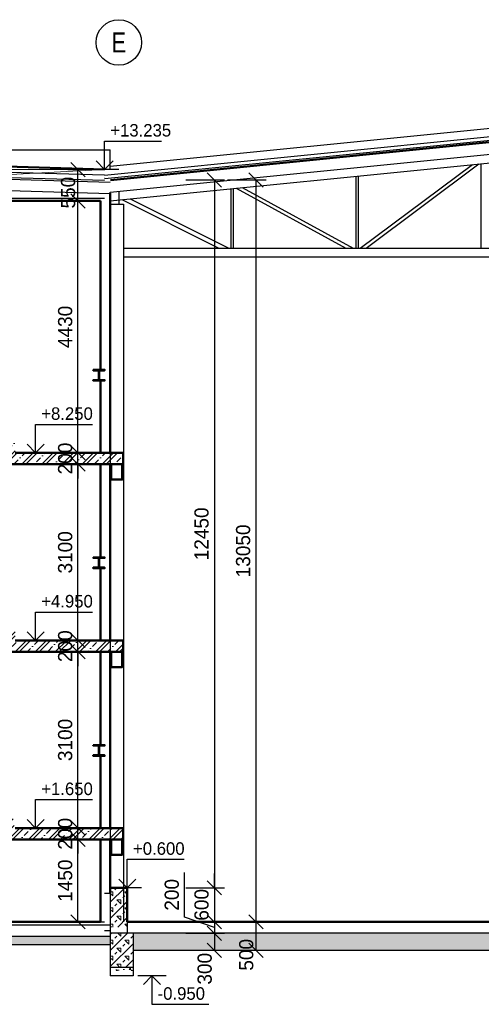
# Model space of a CAD drawing. Header units: millimetres. Extents: x -15255 to 382697, y -199968 to 116742.
# Tile 30 of 40: x 210148 to 218275, y -28294 to -10975. Entities that reach past the tile are written whole.
import ezdxf
from ezdxf.enums import TextEntityAlignment as Align

# ---------------------------------------------------------------- set-up
doc = ezdxf.new("R2010")
doc.units = ezdxf.units.MM
doc.header["$LTSCALE"] = 50
for name, color, linetype, lineweight in [('7_TISK PDF', 7, 'Continuous', 25), ('CKKOTY', 3, 'Continuous', 25), ('CKKOTY_VYS', 3, 'Continuous', 25), ('CKRASTR_POPIS', 3, 'Continuous', 25), ('CKSCHODY_REZ', 6, 'Continuous', 50), ('CKSTENY_REZ', 6, 'Continuous', 50), ('CSPROFILY_REZY', 4, 'Continuous', 50), ('pohledy', 7, 'Continuous', 25), ('srafy', 7, 'Continuous', 18)]:
    doc.layers.add(name, color=color, linetype=linetype, lineweight=lineweight)
doc.layers.add('CKK_CARY', color=1, linetype='Continuous', lineweight=18, plot=False)
doc.styles.add('Arial', font='ARIAL.TTF', dxfattribs={"width": 0.8})
doc.dimstyles.new('CADKON', dxfattribs={"dimscale": 100, "dimtxt": 2.5, "dimasz": 2.5, "dimexe": 1.8, "dimexo": 5, "dimgap": 1, "dimtad": 1, "dimdec": 0, "dimrnd": 1, "dimtxsty": 'Standard', "dimblk1": 'OBLIQUE', "dimblk2": 'OBLIQUE', "dimsah": 1, "dimcen": 2.5, "dimclrd": 256, "dimadec": 1, "dimazin": 2, "dimtfac": 1, "dimtdec": 0, "dimtix": 1, "dimtmove": 2, "dimatfit": 3, "dimldrblk": 'OPEN30', "dimfxl": 0, "dimtolj": 1, "dimlwd": -1, "dimarcsym": 0})
pattern_1 = [(45, (76480.62, -138003.94), (-176.7767, 176.7767), []), (45, (76551.33, -138003.94), (-176.7767, 176.7767), []), (45, (76692.75, -138003.94), (-106.066, 247.48737), [100, -50, 0, -50])]
pattern_2 = [(50, (76480.62, -138003.94), (364.36934, -31.87817), [38.1, -419.1]), (355, (76480.6, -138003.94), (-70.48565, 382.1133), [30.48, -335.28]), (100.451, (76510.98, -138006.6), (293.885, 350.2334), [32.38, -356.18]), (46.1842, (76480.6, -137902.34), (542.1581, -84.0847), [57.15, -628.65]), (96.6356, (76525.8, -137909.34), (474.8085, 494.8511), [48.57, -534.27]), (351.184, (76480.6, -137902.34), (474.8092, 494.8502), [45.72, -502.92]), (21, (76531.42, -137927.74), (303.22976, -204.53104), [38.1, -419.1]), (326, (76531.4, -137927.74), (123.60406, 368.3759), [30.48, -335.28]), (71.4514, (76556.7, -137944.78), (426.833, 163.8457), [32.38, -356.18]), (37.5, (76480.62, -138003.94), (6.17721, 169.11008), [0, -331.216, 0, -340.36, 0, -336.55]), (7.5, (76480.62, -138003.94), (133.63933, 200.36115), [0, -194.056, 0, -323.596, 0, -128.27]), (327.5, (76367.33, -138003.94), (271.18119, -11.45749), [0, -127, 0, -396.24, 0, -525.78]), (317.5, (76316.53, -138003.94), (296.25836, 50.85298), [0, -165.1, 0, -263.144, 0, -373.38])]

# ---------------------------------------------------------------- blocks, each defined once
blk = doc.blocks.new('_OBLIQUE')
at = {"color": 0, "linetype": 'ByBlock'}
blk.add_line((-0.5, -0.5), (0.5, 0.5), dxfattribs=at)
blk = doc.blocks.new('*D277')
at = {"layer": 'CKKOTY', "color": 0, "lineweight": -2}
for p, q in [((211175, -25394), (210995, -25394)), ((211175, -26844), (210995, -26844))]:
    blk.add_line(p, q, dxfattribs=at)
at = {"layer": 'CKKOTY'}
blk.add_line((211175, -26844), (211175, -25394), dxfattribs=at)
at = {"layer": 'Defpoints', "color": 0}
for p in [(211175, -25394), (211568, -25394), (211568, -26844)]:
    blk.add_point(p, dxfattribs=at)
at = {"layer": 'CKKOTY', "xscale": 250, "yscale": 250, "zscale": 250}
for p, rotation in [((211175, -25394), 90), ((211175, -26844), 270)]:
    blk.add_blockref('_OBLIQUE', p, dxfattribs=dict(at, rotation=rotation))
at = {"layer": 'CKKOTY', "color": 0, "insert": (210950, -26119), "char_height": 250, "attachment_point": 5, "rotation": 90}
blk.add_mtext('\\A1;1450', dxfattribs=at)
blk = doc.blocks.new('_Open90')
at = {"color": 0, "lineweight": -2}
for p, q in [((0, 0), (-1, 0)), ((-0.5, 0.5), (0, 0)), ((0, 0), (-0.5, -0.5))]:
    blk.add_line(p, q, dxfattribs=at)
blk = doc.blocks.new('*D278')
at = {"layer": 'CKKOTY'}
for p, q in [((211175, -25194), (211175, -24944)), ((211175, -25394), (211175, -25194)), ((211175, -25394), (211175, -25644))]:
    blk.add_line(p, q, dxfattribs=at)
at = {"layer": 'CKKOTY', "color": 0, "lineweight": -2}
for p, q in [((211175, -25194), (210995, -25194)), ((211175, -25394), (210995, -25394))]:
    blk.add_line(p, q, dxfattribs=at)
at = {"layer": 'Defpoints', "color": 0}
for p in [(211175, -25194), (211568, -25194), (211568, -25394)]:
    blk.add_point(p, dxfattribs=at)
at = {"layer": 'CKKOTY', "xscale": 250, "yscale": 250, "zscale": 250}
for p, rotation in [((211175, -25194), 270), ((211175, -25394), 90)]:
    blk.add_blockref('_OBLIQUE', p, dxfattribs=dict(at, rotation=rotation))
at = {"layer": 'CKKOTY', "color": 0, "insert": (210950, -25294), "char_height": 250, "attachment_point": 5, "rotation": 90}
blk.add_mtext('\\A1;200', dxfattribs=at)
blk = doc.blocks.new('*D279')
at = {"layer": 'CKKOTY', "color": 0, "lineweight": -2}
for p, q in [((211175, -22094), (210995, -22094)), ((211175, -25194), (210995, -25194))]:
    blk.add_line(p, q, dxfattribs=at)
at = {"layer": 'CKKOTY'}
blk.add_line((211175, -25194), (211175, -22094), dxfattribs=at)
at = {"layer": 'Defpoints', "color": 0}
for p in [(211175, -22094), (211568, -22094), (211568, -25194)]:
    blk.add_point(p, dxfattribs=at)
at = {"layer": 'CKKOTY', "xscale": 250, "yscale": 250, "zscale": 250}
for p, rotation in [((211175, -22094), 90), ((211175, -25194), 270)]:
    blk.add_blockref('_OBLIQUE', p, dxfattribs=dict(at, rotation=rotation))
at = {"layer": 'CKKOTY', "color": 0, "insert": (210950, -23644), "char_height": 250, "attachment_point": 5, "rotation": 90}
blk.add_mtext('\\A1;3100', dxfattribs=at)
blk = doc.blocks.new('*D280')
at = {"layer": 'CKKOTY'}
for p, q in [((211175, -21894), (211175, -21644)), ((211175, -22094), (211175, -21894)), ((211175, -22094), (211175, -22344))]:
    blk.add_line(p, q, dxfattribs=at)
at = {"layer": 'CKKOTY', "color": 0, "lineweight": -2}
for p, q in [((211175, -21894), (210995, -21894)), ((211175, -22094), (210995, -22094))]:
    blk.add_line(p, q, dxfattribs=at)
at = {"layer": 'Defpoints', "color": 0}
for p in [(211175, -21894), (211568, -21894), (211568, -22094)]:
    blk.add_point(p, dxfattribs=at)
at = {"layer": 'CKKOTY', "xscale": 250, "yscale": 250, "zscale": 250}
for p, rotation in [((211175, -21894), 270), ((211175, -22094), 90)]:
    blk.add_blockref('_OBLIQUE', p, dxfattribs=dict(at, rotation=rotation))
at = {"layer": 'CKKOTY', "color": 0, "insert": (210950, -21994), "char_height": 250, "attachment_point": 5, "rotation": 90}
blk.add_mtext('\\A1;200', dxfattribs=at)
blk = doc.blocks.new('*D281')
at = {"layer": 'CKKOTY', "color": 0, "lineweight": -2}
for p, q in [((211175, -18794), (210995, -18794)), ((211175, -21894), (210995, -21894))]:
    blk.add_line(p, q, dxfattribs=at)
at = {"layer": 'CKKOTY'}
blk.add_line((211175, -21894), (211175, -18794), dxfattribs=at)
at = {"layer": 'Defpoints', "color": 0}
for p in [(211175, -18794), (211568, -18794), (211568, -21894)]:
    blk.add_point(p, dxfattribs=at)
at = {"layer": 'CKKOTY', "xscale": 250, "yscale": 250, "zscale": 250}
for p, rotation in [((211175, -18794), 90), ((211175, -21894), 270)]:
    blk.add_blockref('_OBLIQUE', p, dxfattribs=dict(at, rotation=rotation))
at = {"layer": 'CKKOTY', "color": 0, "insert": (210950, -20344), "char_height": 250, "attachment_point": 5, "rotation": 90}
blk.add_mtext('\\A1;3100', dxfattribs=at)
blk = doc.blocks.new('*D282')
at = {"layer": 'CKKOTY'}
for p, q in [((211175, -18594), (211175, -18344)), ((211175, -18794), (211175, -18594)), ((211175, -18794), (211175, -19044))]:
    blk.add_line(p, q, dxfattribs=at)
at = {"layer": 'CKKOTY', "color": 0, "lineweight": -2}
for p, q in [((211175, -18594), (210995, -18594)), ((211175, -18794), (210995, -18794))]:
    blk.add_line(p, q, dxfattribs=at)
at = {"layer": 'Defpoints', "color": 0}
for p in [(211175, -18594), (211568, -18594), (211568, -18794)]:
    blk.add_point(p, dxfattribs=at)
at = {"layer": 'CKKOTY', "xscale": 250, "yscale": 250, "zscale": 250}
for p, rotation in [((211175, -18594), 270), ((211175, -18794), 90)]:
    blk.add_blockref('_OBLIQUE', p, dxfattribs=dict(at, rotation=rotation))
at = {"layer": 'CKKOTY', "color": 0, "insert": (210950, -18694), "char_height": 250, "attachment_point": 5, "rotation": 90}
blk.add_mtext('\\A1;200', dxfattribs=at)
blk = doc.blocks.new('*D283')
at = {"layer": 'CKKOTY', "color": 0, "lineweight": -2}
for p, q in [((211175, -14164), (210995, -14164)), ((211175, -18594), (210995, -18594))]:
    blk.add_line(p, q, dxfattribs=at)
at = {"layer": 'CKKOTY'}
blk.add_line((211175, -18594), (211175, -14164), dxfattribs=at)
at = {"layer": 'Defpoints', "color": 0}
for p in [(211175, -14164), (211568, -14164), (211568, -18594)]:
    blk.add_point(p, dxfattribs=at)
at = {"layer": 'CKKOTY', "xscale": 250, "yscale": 250, "zscale": 250}
for p, rotation in [((211175, -14164), 90), ((211175, -18594), 270)]:
    blk.add_blockref('_OBLIQUE', p, dxfattribs=dict(at, rotation=rotation))
at = {"layer": 'CKKOTY', "color": 0, "insert": (210950, -16379), "char_height": 250, "attachment_point": 5, "rotation": 90}
blk.add_mtext('\\A1;4430', dxfattribs=at)
blk = doc.blocks.new('*D284')
at = {"layer": 'CKKOTY', "color": 0, "lineweight": -2}
for p, q in [((213076, -13794), (213756, -13794)), ((213076, -26244), (213756, -26244))]:
    blk.add_line(p, q, dxfattribs=at)
at = {"layer": 'CKKOTY'}
blk.add_line((213576, -13794), (213576, -26244), dxfattribs=at)
at = {"layer": 'Defpoints', "color": 0}
for p in [(211747, -13794), (212043, -26244), (213576, -26244)]:
    blk.add_point(p, dxfattribs=at)
at = {"layer": 'CKKOTY', "xscale": 250, "yscale": 250, "zscale": 250}
for p, rotation in [((213576, -13794), 90), ((213576, -26244), 270)]:
    blk.add_blockref('_OBLIQUE', p, dxfattribs=dict(at, rotation=rotation))
at = {"layer": 'CKKOTY', "color": 0, "insert": (213351, -20019), "char_height": 250, "attachment_point": 5, "rotation": 90}
blk.add_mtext('\\A1;12450', dxfattribs=at)
blk = doc.blocks.new('*D285')
at = {"layer": 'CKKOTY'}
for p, q in [((213052, -26759), (213052, -25976)), ((213576, -26944), (213052, -26759)), ((213576, -26844), (213576, -27044))]:
    blk.add_line(p, q, dxfattribs=at)
at = {"layer": 'CKKOTY', "color": 0, "lineweight": -2}
for p, q in [((213076, -26844), (213756, -26844)), ((213076, -27044), (213756, -27044))]:
    blk.add_line(p, q, dxfattribs=at)
at = {"layer": 'Defpoints', "color": 0}
for p in [(212043, -26844), (212043, -27044), (213576, -27044)]:
    blk.add_point(p, dxfattribs=at)
at = {"layer": 'CKKOTY', "xscale": 250, "yscale": 250, "zscale": 250}
for p, rotation in [((213576, -26844), 90), ((213576, -27044), 270)]:
    blk.add_blockref('_OBLIQUE', p, dxfattribs=dict(at, rotation=rotation))
at = {"layer": 'CKKOTY', "color": 0, "insert": (212827, -26368), "char_height": 250, "attachment_point": 5, "rotation": 90}
blk.add_mtext('\\A1;200', dxfattribs=at)
blk = doc.blocks.new('*D286')
at = {"layer": 'CKKOTY', "color": 0, "lineweight": -2}
for p, q in [((213076, -27044), (213756, -27044)), ((213076, -27344), (213756, -27344))]:
    blk.add_line(p, q, dxfattribs=at)
at = {"layer": 'CKKOTY'}
blk.add_line((213576, -27044), (213576, -27344), dxfattribs=at)
at = {"layer": 'Defpoints', "color": 0}
for p in [(212043, -27044), (212143, -27344), (213576, -27344)]:
    blk.add_point(p, dxfattribs=at)
at = {"layer": 'CKKOTY', "xscale": 250, "yscale": 250, "zscale": 250}
for p, rotation in [((213576, -27044), 90), ((213576, -27344), 270)]:
    blk.add_blockref('_OBLIQUE', p, dxfattribs=dict(at, rotation=rotation))
at = {"layer": 'CKKOTY', "color": 0, "insert": (213406, -27668), "char_height": 250, "attachment_point": 5, "rotation": 90}
blk.add_mtext('\\A1;300', dxfattribs=at)
blk = doc.blocks.new('*D287')
at = {"layer": 'CKKOTY'}
for p, q in [((213576, -26244), (213576, -25994)), ((213576, -26244), (213576, -26844)), ((213576, -26844), (213576, -27094))]:
    blk.add_line(p, q, dxfattribs=at)
at = {"layer": 'CKKOTY', "color": 0, "lineweight": -2}
for p, q in [((213076, -26244), (213756, -26244)), ((213076, -26844), (213756, -26844))]:
    blk.add_line(p, q, dxfattribs=at)
at = {"layer": 'Defpoints', "color": 0}
for p in [(212043, -26244), (212043, -26844), (213576, -26844)]:
    blk.add_point(p, dxfattribs=at)
at = {"layer": 'CKKOTY', "xscale": 250, "yscale": 250, "zscale": 250}
for p, rotation in [((213576, -26244), 270), ((213576, -26844), 90)]:
    blk.add_blockref('_OBLIQUE', p, dxfattribs=dict(at, rotation=rotation))
at = {"layer": 'CKKOTY', "color": 0, "insert": (213351, -26544), "char_height": 250, "attachment_point": 5, "rotation": 90}
blk.add_mtext('\\A1;600', dxfattribs=at)
blk = doc.blocks.new('*D288')
at = {"layer": 'CKKOTY', "color": 0, "lineweight": -2}
for p, q in [((213808, -13794), (214488, -13794)), ((213808, -26844), (214488, -26844))]:
    blk.add_line(p, q, dxfattribs=at)
at = {"layer": 'CKKOTY'}
blk.add_line((214308, -13794), (214308, -26844), dxfattribs=at)
at = {"layer": 'Defpoints', "color": 0}
for p in [(211747, -13794), (212043, -26844), (214308, -26844)]:
    blk.add_point(p, dxfattribs=at)
at = {"layer": 'CKKOTY', "xscale": 250, "yscale": 250, "zscale": 250}
for p, rotation in [((214308, -13794), 90), ((214308, -26844), 270)]:
    blk.add_blockref('_OBLIQUE', p, dxfattribs=dict(at, rotation=rotation))
at = {"layer": 'CKKOTY', "color": 0, "insert": (214083, -20319), "char_height": 250, "attachment_point": 5, "rotation": 90}
blk.add_mtext('\\A1;13050', dxfattribs=at)
blk = doc.blocks.new('*D289')
at = {"layer": 'CKKOTY', "color": 0, "lineweight": -2}
for p, q in [((213808, -26844), (214488, -26844)), ((214076, -27344), (214488, -27344))]:
    blk.add_line(p, q, dxfattribs=at)
at = {"layer": 'CKKOTY'}
blk.add_line((214308, -26844), (214308, -27344), dxfattribs=at)
at = {"layer": 'Defpoints', "color": 0}
for p in [(212043, -26844), (213576, -27344), (214308, -27344)]:
    blk.add_point(p, dxfattribs=at)
at = {"layer": 'CKKOTY', "xscale": 250, "yscale": 250, "zscale": 250}
for p, rotation in [((214308, -26844), 90), ((214308, -27344), 270)]:
    blk.add_blockref('_OBLIQUE', p, dxfattribs=dict(at, rotation=rotation))
at = {"layer": 'CKKOTY', "color": 0, "insert": (214138, -27423), "char_height": 250, "attachment_point": 5, "rotation": 90}
blk.add_mtext('\\A1;500', dxfattribs=at)
blk = doc.blocks.new('*D290')
at = {"layer": 'CKKOTY', "color": 0, "lineweight": -2}
for p, q in [((211175, -13614), (210995, -13614)), ((211175, -14164), (210995, -14164))]:
    blk.add_line(p, q, dxfattribs=at)
at = {"layer": 'CKKOTY'}
blk.add_line((211175, -14164), (211175, -13614), dxfattribs=at)
at = {"layer": 'Defpoints', "color": 0}
for p in [(211175, -13614), (211643, -13614), (211568, -14164)]:
    blk.add_point(p, dxfattribs=at)
at = {"layer": 'CKKOTY', "xscale": 250, "yscale": 250, "zscale": 250}
for p, rotation in [((211175, -13614), 90), ((211175, -14164), 270)]:
    blk.add_blockref('_OBLIQUE', p, dxfattribs=dict(at, rotation=rotation))
at = {"layer": 'CKKOTY', "color": 0, "insert": (211002, -14017), "char_height": 250, "attachment_point": 5, "rotation": 90}
blk.add_mtext('\\A1;550', dxfattribs=at)
blk = doc.blocks.new('*U246')
at = {"color": 0, "linetype": 'ByBlock', "lineweight": -2}
blk.add_lwpolyline([(-1.5, 1.5), (0, 0), (1.5, 1.5), (0, 0), (0, 5), (10, 5)], dxfattribs=at)
blk = doc.blocks.new('*U251')
at = {"color": 0, "linetype": 'ByBlock', "lineweight": -2}
blk.add_lwpolyline([(-1.5, 1.5), (0, 0), (1.5, 1.5), (0, 0), (0, 5), (10, 5)], dxfattribs=at)
blk = doc.blocks.new('*U252')
at = {"color": 0, "linetype": 'ByBlock', "lineweight": -2}
blk.add_lwpolyline([(-1.5, 1.5), (0, 0), (1.5, 1.5), (0, 0), (0, 5), (10, 5)], dxfattribs=at)
blk = doc.blocks.new('*U253')
at = {"color": 0, "linetype": 'ByBlock', "lineweight": -2}
blk.add_lwpolyline([(-1.5, 1.5), (0, 0), (1.5, 1.5), (0, 0), (0, 5), (10, 5)], dxfattribs=at)
blk = doc.blocks.new('*U254')
at = {"color": 0, "linetype": 'ByBlock', "lineweight": -2}
blk.add_lwpolyline([(-1.5, 1.5), (0, 0), (1.5, 1.5), (0, 0), (0, 5), (10, 5)], dxfattribs=at)
blk = doc.blocks.new('*U263')
at = {"color": 0, "linetype": 'ByBlock', "lineweight": -2}
blk.add_lwpolyline([(-1.5, -1.5), (0, 0), (1.5, -1.5), (0, 0), (0, -5), (10, -5)], dxfattribs=at)

msp = doc.modelspace()

# ---------------------------------------------------------------- hatches: boundary and pattern name
at = {"layer": 'srafy', "transparency": 33554661}
h = msp.add_hatch(dxfattribs=at)
h.set_pattern_fill('BETON-ZELEZOBETON', color=256, scale=50, style=0)
h.set_pattern_definition(pattern_1)
h.paths.add_polyline_path([(207968.5, -17438.6), (207968.5, -17273.6), (207668.5, -17273.6), (207668.5, -17108.6), (207368.5, -17108.6), (207368.5, -16943.6), (207318.5, -16943.6), (206768.5, -16943.6), (206768.5, -17033.6), (206768.5, -17133.6), (206968.5, -17133.6), (207198.5, -17133.6), (207198.5, -17278.6), (207498.5, -17278.6), (207498.5, -17363.6), (207498.5, -17443.6), (207798.5, -17443.6), (207798.5, -17513.6), (207798.5, -17563.6), (207798.5, -17608.6), (208098.5, -17608.6), (208098.5, -17663.6), (208098.5, -17773.6), (208398.5, -17773.6), (208398.5, -17938.6), (208498.5, -17938.6), (208598.5, -17938.6), (208698.5, -17938.6), (208698.5, -18103.6), (208998.5, -18103.6), (208998.5, -18232.1), (208998.5, -18268.6), (209295.7, -18268.6), (209298.5, -18268.6), (209298.5, -18433.6), (209359.4, -18433.6), (209398.5, -18433.6), (209598.5, -18433.6), (209598.5, -18502.1), (209598.5, -18598.6), (209786.6, -18598.6), (209898.5, -18598.6), (209898.5, -18758.6), (209898.5, -18793.6), (210238.5, -18793.6), (211568.5, -18793.6), (211643.5, -18793.6), (211743.5, -18793.6), (211743.5, -18593.6), (211643.5, -18593.6), (211568.5, -18593.6), (210118.5, -18593.6), (210068.5, -18593.6), (210068.5, -18443.6), (210068.5, -18428.6), (209768.5, -18428.6), (209768.5, -18408.6), (209768.5, -18263.6), (209668.5, -18263.6), (209468.5, -18263.6), (209468.5, -18173.6), (209468.5, -18098.6), (209398.5, -18098.6), (209298.5, -18098.6), (209241.2, -18098.6), (209168.5, -18098.6), (209168.5, -17933.6), (208868.5, -17933.6), (208868.5, -17768.6), (208598.5, -17768.6), (208568.5, -17768.6), (208568.5, -17603.6), (208498.5, -17603.6), (208268.5, -17603.6), (208268.5, -17563.6), (208268.5, -17438.6)])
h.paths.add_polyline_path([(211968.5, -18593.6), (211743.5, -18593.6), (211743.5, -18793.6), (211761.5, -18793.6), (211953.5, -18793.6), (211968.5, -18793.6)])
h.paths.add_polyline_path([(210840.5, -18957.6), (210840.5, -18429.6), (211170.5, -18429.6), (211170.5, -18957.6)], flags=24)
h = msp.add_hatch(dxfattribs=at)
h.set_pattern_fill('BETON-ZELEZOBETON', color=256, scale=50, style=0)
h.set_pattern_definition(pattern_1)
h.paths.add_polyline_path([(207368.5, -20408.6), (207368.5, -20243.6), (207318.5, -20243.6), (206898.5, -20243.6), (206768.5, -20243.6), (206768.5, -20333.6), (206768.5, -20433.6), (206968.5, -20433.6), (207198.5, -20433.6), (207198.5, -20578.6), (207498.5, -20578.6), (207498.5, -20663.6), (207498.5, -20743.6), (207798.5, -20743.6), (207798.5, -20813.6), (207798.5, -20863.6), (207798.5, -20908.6), (208098.5, -20908.6), (208098.5, -20963.6), (208098.5, -21073.6), (208398.5, -21073.6), (208398.5, -21238.6), (208498.5, -21238.6), (208598.5, -21238.6), (208698.5, -21238.6), (208698.5, -21403.6), (208998.5, -21403.6), (208998.5, -21532.1), (208998.5, -21568.6), (209295.7, -21568.6), (209298.5, -21568.6), (209298.5, -21733.6), (209359.4, -21733.6), (209398.5, -21733.6), (209598.5, -21733.6), (209598.5, -21802.1), (209598.5, -21898.6), (209786.6, -21898.6), (209898.5, -21898.6), (209898.5, -22058.6), (209898.5, -22093.6), (210238.5, -22093.6), (211568.5, -22093.6), (211643.5, -22093.6), (211743.5, -22093.6), (211743.5, -21893.6), (211643.5, -21893.6), (211568.5, -21893.6), (210118.5, -21893.6), (210068.5, -21893.6), (210068.5, -21743.6), (210068.5, -21728.6), (209768.5, -21728.6), (209768.5, -21708.6), (209768.5, -21563.6), (209668.5, -21563.6), (209468.5, -21563.6), (209468.5, -21473.6), (209468.5, -21398.6), (209398.5, -21398.6), (209298.5, -21398.6), (209241.2, -21398.6), (209168.5, -21398.6), (209168.5, -21233.6), (208868.5, -21233.6), (208868.5, -21068.6), (208598.5, -21068.6), (208568.5, -21068.6), (208568.5, -20903.6), (208498.5, -20903.6), (208268.5, -20903.6), (208268.5, -20863.6), (208268.5, -20738.6), (207968.5, -20738.6), (207968.5, -20573.6), (207668.5, -20573.6), (207668.5, -20408.6)])
h.paths.add_polyline_path([(211761.5, -22093.6), (211953.5, -22093.6), (211968.5, -22093.6), (211968.5, -21893.6), (211743.5, -21893.6), (211743.5, -22093.6)])
h.paths.add_polyline_path([(210840.5, -22257.6), (210840.5, -21729.6), (211170.5, -21729.6), (211170.5, -22257.6)], flags=24)
h = msp.add_hatch(dxfattribs=at)
h.set_pattern_fill('BETON-ZELEZOBETON', color=256, scale=50, style=0)
h.set_pattern_definition(pattern_1)
h.paths.add_polyline_path([(207798.5, -24043.6), (207798.5, -24113.6), (207798.5, -24163.6), (207798.5, -24208.6), (208098.5, -24208.6), (208098.5, -24263.6), (208098.5, -24373.6), (208398.5, -24373.6), (208398.5, -24538.6), (208498.5, -24538.6), (208598.5, -24538.6), (208698.5, -24538.6), (208698.5, -24703.6), (208998.5, -24703.6), (208998.5, -24832.1), (208998.5, -24868.6), (209295.7, -24868.6), (209298.5, -24868.6), (209298.5, -25033.6), (209359.4, -25033.6), (209398.5, -25033.6), (209598.5, -25033.6), (209598.5, -25102.1), (209598.5, -25198.6), (209786.6, -25198.6), (209898.5, -25198.6), (209898.5, -25358.6), (209898.5, -25393.6), (210238.5, -25393.6), (211568.5, -25393.6), (211643.5, -25393.6), (211743.5, -25393.6), (211743.5, -25193.6), (211643.5, -25193.6), (211568.5, -25193.6), (210118.5, -25193.6), (210068.5, -25193.6), (210068.5, -25043.6), (210068.5, -25028.6), (209768.5, -25028.6), (209768.5, -25008.6), (209768.5, -24863.6), (209668.5, -24863.6), (209468.5, -24863.6), (209468.5, -24773.6), (209468.5, -24698.6), (209398.5, -24698.6), (209298.5, -24698.6), (209241.2, -24698.6), (209168.5, -24698.6), (209168.5, -24533.6), (208868.5, -24533.6), (208868.5, -24368.6), (208598.5, -24368.6), (208568.5, -24368.6), (208568.5, -24203.6), (208498.5, -24203.6), (208268.5, -24203.6), (208268.5, -24163.6), (208268.5, -24038.6), (207968.5, -24038.6), (207968.5, -23873.6), (207668.5, -23873.6), (207668.5, -23708.6), (207368.5, -23708.6), (207368.5, -23543.6), (207318.5, -23543.6), (206898.5, -23543.6), (206768.5, -23543.6), (206768.5, -23633.6), (206768.5, -23733.6), (206968.5, -23733.6), (207198.5, -23733.6), (207198.5, -23878.6), (207498.5, -23878.6), (207498.5, -23963.6), (207498.5, -24043.6)])
h.paths.add_polyline_path([(210840.5, -25557.6), (210840.5, -25029.6), (211170.5, -25029.6), (211170.5, -25557.6)], flags=24)
h = msp.add_hatch(dxfattribs=at)
h.set_pattern_fill('BETON-ZELEZOBETON', color=256, scale=50, style=0)
h.set_pattern_definition(pattern_1)
h.paths.add_polyline_path([(211743.5, -25193.6), (211743.5, -25393.6), (211761.5, -25393.6), (211953.5, -25393.6), (211968.5, -25393.6), (211968.5, -25193.6)])
h.paths.add_polyline_path([(210840.5, -25557.6), (210840.5, -25029.6), (211170.5, -25029.6), (211170.5, -25557.6)], flags=24)
h = msp.add_hatch(dxfattribs=at)
h.set_pattern_fill('BETON-PERLITBETON', color=256, scale=50, style=0)
h.set_pattern_definition([(45, (76480.62, -138003.94), (-141.42136, 141.42136), []), (45, (76622.04, -138003.94), (-141.42136, 141.42136), [50, -150]), (135, (76728.1, -137968.58), (-141.42136, -141.42136), [100, -100]), (0, (76657.4, -137897.87), (141.42136, 141.42136), [70.71068, -212.13203]), (90, (76728.1, -137968.58), (-141.42136, 141.42136), [70.71068, -212.13203])])
h.paths.add_polyline_path([(212043.5, -26843.6), (212043.5, -26243.6), (211973.5, -26243.6), (211743.5, -26243.6), (211743.5, -26343.6), (211743.5, -26893.6), (211743.5, -26934.9), (212043.5, -26933.8)])
h.paths.add_polyline_path([(211743.5, -27243.6), (211743.5, -27643.6), (212143.5, -27643.6), (212143.5, -27343.6), (212143.5, -27043.6), (212043.5, -27043.6), (211743.5, -27043.6), (211743.5, -27093.6)])
h = msp.add_hatch(dxfattribs=at)
h.set_pattern_fill('AR-CONC', color=256, scale=2, style=0)
h.set_pattern_definition(pattern_2)
h.paths.add_polyline_path([(207868.5, -27243.6), (211743.5, -27243.6), (211743.5, -27093.6), (207868.5, -27093.6)])
h.paths.add_polyline_path([(207868.5, -27243.6), (207868.5, -27093.6), (207368.5, -27093.6), (207368.5, -27243.6)])
h.paths.add_polyline_path([(207368.5, -27243.6), (207368.5, -27093.6), (201438, -27093.6), (201438, -27243.6)])
h.paths.add_polyline_path([(204653.1, -27318.6), (204653.1, -26768.6), (204983.1, -26768.6), (204983.1, -27318.6)], flags=24)
h = msp.add_hatch(dxfattribs=at)
h.set_pattern_fill('AR-CONC', color=256, scale=2, style=0)
h.set_pattern_definition([(50, (76480.62, -138003.94), (364.36934, -31.87817), [38.1, -419.1]), (355, (76480.6, -138003.94), (-70.48565, 382.1133), [30.48, -335.28]), (100.451, (76510.98, -138006.6), (293.885, 350.2334), [32.38, -356.18]), (46.1842, (76480.6, -137902.34), (542.1581, -84.0847), [57.15, -628.65]), (96.6356, (76525.8, -137909.34), (474.8085, 494.8511), [48.57, -534.27]), (351.184, (76480.6, -137902.34), (474.8092, 494.8502), [45.72, -502.92]), (21, (76531.42, -137927.74), (303.22976, -204.53104), [38.1, -419.1]), (326, (76531.4, -137927.74), (123.60406, 368.3759), [30.48, -335.28]), (71.4514, (76556.7, -137944.78), (426.833, 163.8457), [32.38, -356.18]), (37.5, (76480.62, -138003.94), (6.17721, 169.11008), [0, -331.216, 0, -340.36, 0, -336.55]), (7.5, (76480.62, -138003.94), (133.63933, 200.36115), [0, -194.056, 0, -323.596, 0, -128.27]), (327.5, (76367.33, -138003.94), (271.18119, -11.45749), [0, -127, 0, -396.24, 0, -525.78]), (317.5, (76316.53, -138003.94), (296.25836, 50.85298), [0, -165.1, 0, -263.144, 0, -373.38])])
h.paths.add_polyline_path([(233643.5, -27339.5), (233643.5, -27043.6), (226510.1, -27043.6)])
h.paths.add_polyline_path([(226510.1, -27043.6), (212143.5, -27043.6), (212143.5, -27343.6), (233643.5, -27343.6), (233643.5, -27339.5)])
h.paths.add_polyline_path([(213972.9, -27686.6), (213972.9, -27158.6), (214302.9, -27158.6), (214302.9, -27686.6)], flags=24)
h = msp.add_hatch(dxfattribs=at)
h.set_pattern_fill('AR-CONC', color=256, scale=2, style=0)
h.set_pattern_definition(pattern_2)
h.paths.add_polyline_path([(212143.5, -27793.6), (212143.5, -27643.6), (211743.5, -27643.6), (211743.5, -27793.6)])

# ---------------------------------------------------------------- linework, layer by layer
msp.add_line((234043.5, -27043.6), (211743.5, -27043.6))
at = {"layer": '7_TISK PDF'}
for p, q in [((211743.5, -14008), (222893.5, -12893)), ((211743.5, -14160.8), (222893.5, -13045.8)), ((218273.5, -14993.4), (218273.5, -13507.8)), ((216145.2, -14993.4), (218117.2, -13523.4)), ((216245.6, -14993.4), (218233.1, -13511.8)), ((216073.5, -14993.4), (216073.5, -13727.8)), ((216113.5, -14993.4), (216113.5, -13723.8)), ((211743.5, -14219.4), (211743.5, -14008)), ((211893.5, -13993), (211893.5, -14219.4)), ((213873.5, -14993.4), (213873.5, -13947.8)), ((213913.5, -14993.4), (213913.5, -13943.8)), ((213958.9, -13939.2), (215891.5, -14993.4)), ((214064.7, -13928.7), (216016.8, -14993.4)), ((211946.2, -14140.5), (213652, -14993.4)), ((212095.3, -14125.6), (213830.9, -14993.4)), ((211743.5, -14219.4), (211743.5, -26843.6)), ((211743.5, -14219.4), (211973.5, -14219.4)), ((211973.5, -14219.4), (211973.5, -26843.6)), ((211973.5, -14993.4), (222893.5, -14993.4)), ((211973.5, -15145.4), (222893.5, -15145.4))]:
    msp.add_line(p, q, dxfattribs=at)
at = {"layer": 'CKK_CARY'}
for p, q in [((211642.4, -13610.4), (201642.4, -13610.4)), ((211637.9, -13610.8), (201652.4, -14150))]:
    msp.add_line(p, q, dxfattribs=at)
at = {"layer": 'CKKOTY_VYS'}
for p, q in [((211893.5, -13610.4), (211393.5, -13610.4)), ((210678.2, -18593.6), (210178.2, -18593.6)), ((210678.2, -21893.6), (210178.2, -21893.6)), ((210678.2, -25193.6), (210178.2, -25193.6)), ((212293.5, -26243.6), (211793.5, -26243.6)), ((212726.7, -27793.6), (212226.7, -27793.6))]:
    msp.add_line(p, q, dxfattribs=at)
at = {"layer": 'CKRASTR_POPIS'}
msp.add_circle((211893.5, -11375.5), 400, dxfattribs=at)
at = {"layer": 'CKSCHODY_REZ'}
for points in [[(210068.5, -18593.6), (211968.5, -18593.6)], [(211968.5, -18593.6), (211968.5, -18743.6)], [(211968.5, -18593.6), (211968.5, -18743.6)], [(211968.5, -18593.6), (211968.5, -18793.6)], [(209898.5, -18793.6), (211968.5, -18793.6)], [(210068.5, -21893.6), (211968.5, -21893.6)], [(211968.5, -21893.6), (211968.5, -22043.6)], [(211968.5, -21893.6), (211968.5, -22043.6)], [(211968.5, -21893.6), (211968.5, -22093.6)], [(209898.5, -22093.6), (211968.5, -22093.6)], [(210068.5, -25193.6), (211968.5, -25193.6)], [(211968.5, -25193.6), (211968.5, -25343.6)], [(211968.5, -25193.6), (211968.5, -25343.6)], [(211968.5, -25193.6), (211968.5, -25393.6)], [(209898.5, -25393.6), (211968.5, -25393.6)]]:
    msp.add_lwpolyline(points, dxfattribs=at)
at = {"layer": 'CKSTENY_REZ'}
for p, q in [((211746.9, -13796.6), (221393.5, -12832)), ((211643.5, -13610.4), (209675.1, -13551.4)), ((211743.5, -18593.6), (211743.5, -14027)), ((209613.3, -14163.6), (211568.5, -14163.6)), ((211568.5, -17133.6), (211568.5, -14163.6)), ((211568.5, -18593.6), (211568.5, -17323.6)), ((211568.5, -20433.6), (211568.5, -18793.6)), ((211743.5, -21893.6), (211743.5, -18793.6)), ((211568.5, -21893.6), (211568.5, -20623.6)), ((211568.5, -23733.6), (211568.5, -22093.6)), ((211743.5, -25193.6), (211743.5, -22093.6)), ((211743.5, -25193.6), (211743.5, -23543.6)), ((211568.5, -25193.6), (211568.5, -23923.6)), ((211568.5, -26843.6), (211568.5, -25393.6)), ((211743.5, -26343.6), (211743.5, -25393.6)), ((212043.5, -26243.6), (211743.5, -26243.6)), ((212043.5, -26843.6), (212043.5, -26243.6)), ((205898.5, -26843.6), (211568.5, -26843.6)), ((212043.5, -26843.6), (233743.5, -26843.6))]:
    msp.add_line(p, q, dxfattribs=at)
at = {"layer": 'CSPROFILY_REZY'}
for points in [[(211443.5, -17133.6), (211443.5, -17143.6), (211522.2, -17143.6, -0.4142136), (211540.2, -17161.6), (211540.2, -17295.6, -0.4142136), (211522.2, -17313.6), (211443.5, -17313.6), (211443.5, -17323.6), (211643.5, -17323.6), (211643.5, -17313.6), (211564.7, -17313.6, -0.4142136), (211546.7, -17295.6), (211546.7, -17161.6, -0.4142136), (211564.7, -17143.6), (211643.5, -17143.6), (211643.5, -17133.6)], [(211443.5, -20433.6), (211443.5, -20443.6), (211522.2, -20443.6, -0.4142136), (211540.2, -20461.6), (211540.2, -20595.6, -0.4142136), (211522.2, -20613.6), (211443.5, -20613.6), (211443.5, -20623.6), (211643.5, -20623.6), (211643.5, -20613.6), (211564.7, -20613.6, -0.4142136), (211546.7, -20595.6), (211546.7, -20461.6, -0.4142136), (211564.7, -20443.6), (211643.5, -20443.6), (211643.5, -20433.6)], [(211443.5, -23733.6), (211443.5, -23743.6), (211522.2, -23743.6, -0.4142136), (211540.2, -23761.6), (211540.2, -23895.6, -0.4142136), (211522.2, -23913.6), (211443.5, -23913.6), (211443.5, -23923.6), (211643.5, -23923.6), (211643.5, -23913.6), (211564.7, -23913.6, -0.4142136), (211546.7, -23895.6), (211546.7, -23761.6, -0.4142136), (211564.7, -23743.6), (211643.5, -23743.6), (211643.5, -23733.6)]]:
    msp.add_lwpolyline(points, format="xyb", close=True, dxfattribs=at)
for points in [[(211953.5, -18793.6), (211761.5, -18793.6), (211761.5, -19063.6), (211953.5, -19063.6)], [(211953.5, -22093.6), (211761.5, -22093.6), (211761.5, -22363.6), (211953.5, -22363.6)], [(211953.5, -25393.6), (211761.5, -25393.6), (211761.5, -25663.6), (211953.5, -25663.6)]]:
    msp.add_lwpolyline(points, close=True, dxfattribs=at)
at = {"layer": 'pohledy'}
for p, q in [((211743.5, -13550.8), (221313.5, -12593.8)), ((211643.5, -13711.5), (221393.5, -12736.5)), ((211649, -13771.2), (221393.5, -12796.8)), ((209371, -13263.6), (211743.5, -13263.6)), ((211743.5, -13601), (211743.5, -13263.6)), ((211643.5, -13711), (209728.7, -13653.6)), ((211743.5, -13839.1), (209625, -13775.6)), ((211643.5, -13806.1), (209625.9, -13745.6)), ((211649, -13771.2), (211643.5, -13771.1)), ((211743.5, -14039.2), (209619, -13975.5)), ((209614.8, -14113.6), (211643.5, -14113.6)), ((211743.5, -19743.6), (211743.5, -20243.6)), ((211743.5, -23043.6), (211743.5, -23543.6)), ((211743.5, -26343.6), (211643.5, -26343.6)), ((211743.5, -26343.6), (211743.5, -27793.6)), ((201808, -26893.6), (211743.5, -26893.6)), ((211568.5, -26843.6), (211643.5, -26843.6)), ((211643.5, -26993.6), (211743.5, -26993.6)), ((212043.5, -26843.6), (212043.5, -27043.6)), ((201438, -27093.6), (211743.5, -27093.6)), ((212143.5, -27043.6), (212143.5, -27793.6)), ((199816.2, -27243.6), (211743.5, -27243.6)), ((212143.5, -27343.6), (233643.5, -27343.6)), ((212143.5, -27643.6), (211743.5, -27643.6)), ((212143.5, -27793.6), (211743.5, -27793.6))]:
    msp.add_line(p, q, dxfattribs=at)

# ---------------------------------------------------------------- block references
at = {"layer": 'CKKOTY_VYS'}
ref = msp.add_blockref('*U246', (211643.5, -13610.4), dxfattribs=dict(at, xscale=100, yscale=100, zscale=100))
ref.add_attrib('Výška', '+13.235', (211743.5, -13030.4), dxfattribs={"layer": '0', "color": 0, "linetype": 'ByBlock', "lineweight": -2, "height": 220})
ref = msp.add_blockref('*U251', (210428.2, -18593.6), dxfattribs=dict(at, xscale=100, yscale=100, zscale=100))
ref.add_attrib('Výška', '+8.250', (210528.2, -18013.6), dxfattribs={"layer": '0', "color": 0, "linetype": 'ByBlock', "lineweight": -2, "height": 220})
ref = msp.add_blockref('*U252', (210428.2, -21893.6), dxfattribs=dict(at, xscale=100, yscale=100, zscale=100))
ref.add_attrib('Výška', '+4.950', (210528.2, -21313.6), dxfattribs={"layer": '0', "color": 0, "linetype": 'ByBlock', "lineweight": -2, "height": 220})
ref = msp.add_blockref('*U253', (210428.2, -25193.6), dxfattribs=dict(at, xscale=100, yscale=100, zscale=100))
ref.add_attrib('Výška', '+1.650', (210528.2, -24613.6), dxfattribs={"layer": '0', "color": 0, "linetype": 'ByBlock', "lineweight": -2, "height": 220})
ref = msp.add_blockref('*U254', (212043.5, -26243.6), dxfattribs=dict(at, xscale=100, yscale=100, zscale=100))
ref.add_attrib('Výška', '+0.600', (212143.5, -25663.6), dxfattribs={"layer": '0', "color": 0, "linetype": 'ByBlock', "lineweight": -2, "height": 220})
ref = msp.add_blockref('*U263', (212476.7, -27793.6), dxfattribs=dict(at, xscale=100, yscale=100, zscale=100))
ref.add_attrib('Výška', '-0.950', (212576.7, -28213.6), dxfattribs={"layer": '0', "color": 0, "linetype": 'ByBlock', "lineweight": -2, "height": 220})

# ---------------------------------------------------------------- texts
at = {"layer": 'CKRASTR_POPIS', "style": 'Arial', "width": 0.8}
msp.add_text('E', height=350, dxfattribs=at).set_placement((211893.5, -11375.5), align=Align.MIDDLE)

# ---------------------------------------------------------------- dimensions: what is measured, and where the dimension line sits
at = {"layer": 'CKKOTY'}
for base, p1, p2, override, picture, middle in [((211175.5, -13614), (211568.5, -14163.6), (211643.5, -13614), {"dimtmove": 2, "dimldrblk": 'Open90'}, '*D290', (211001.7, -14016.9)), ((213575.8, -27043.6), (212043.5, -26843.6), (212043.5, -27043.6), {"dimtmove": 1, "dimldrblk": 'Open90'}, '*D285', (213051.9, -26659.4)), ((214307.9, -27343.6), (212043.5, -26843.6), (213575.8, -27343.6), {"dimtmove": 2, "dimldrblk": 'Open90'}, '*D289', (214137.9, -27422.6)), ((213575.8, -27343.6), (212043.5, -27043.6), (212143.5, -27343.6), {"dimtmove": 2, "dimldrblk": 'Open90'}, '*D286', (213405.8, -27668.2))]:
    dim = msp.add_linear_dim(base=base, p1=p1, p2=p2, angle=90, dimstyle='CADKON', override=override, dxfattribs=at)
    dim.commit()
    dim.dimension.update_dxf_attribs({"geometry": picture, "text_midpoint": middle, "dimtype": 160})
for base, p1, p2, override, picture, middle in [((213575.8, -26243.6), (211746.6, -13793.6), (212043.5, -26243.6), {"dimtmove": 2, "dimldrblk": 'Open90'}, '*D284', (213350.8, -20018.6)), ((214307.9, -26843.6), (211746.6, -13793.6), (212043.5, -26843.6), {"dimldrblk": 'Open90'}, '*D288', (214082.9, -20318.6)), ((211175.5, -14163.6), (211568.5, -18593.6), (211568.5, -14163.6), {"dimtmove": 2, "dimldrblk": 'Open90'}, '*D283', (210950.5, -16378.6)), ((211175.5, -18593.6), (211568.5, -18793.6), (211568.5, -18593.6), {"dimtmove": 2, "dimldrblk": 'Open90'}, '*D282', (210950.5, -18693.6)), ((211175.5, -18793.6), (211568.5, -21893.6), (211568.5, -18793.6), {"dimtmove": 2, "dimldrblk": 'Open90'}, '*D281', (210950.5, -20343.6)), ((211175.5, -21893.6), (211568.5, -22093.6), (211568.5, -21893.6), {"dimtmove": 2, "dimldrblk": 'Open90'}, '*D280', (210950.5, -21993.6)), ((211175.5, -22093.6), (211568.5, -25193.6), (211568.5, -22093.6), {"dimtmove": 2, "dimldrblk": 'Open90'}, '*D279', (210950.5, -23643.6)), ((211175.5, -25193.6), (211568.5, -25393.6), (211568.5, -25193.6), {"dimtmove": 2, "dimldrblk": 'Open90'}, '*D278', (210950.5, -25293.6)), ((211175.5, -25393.6), (211568.5, -26843.6), (211568.5, -25393.6), {"dimldrblk": 'Open90'}, '*D277', (210950.5, -26118.6)), ((213575.8, -26843.6), (212043.5, -26243.6), (212043.5, -26843.6), {"dimtmove": 2, "dimldrblk": 'Open90'}, '*D287', (213350.8, -26543.6))]:
    dim = msp.add_linear_dim(base=base, p1=p1, p2=p2, angle=90, dimstyle='CADKON', override=override, dxfattribs=at)
    dim.commit()
    dim.dimension.update_dxf_attribs({"geometry": picture, "text_midpoint": middle})

doc.saveas('drawing.dxf')
